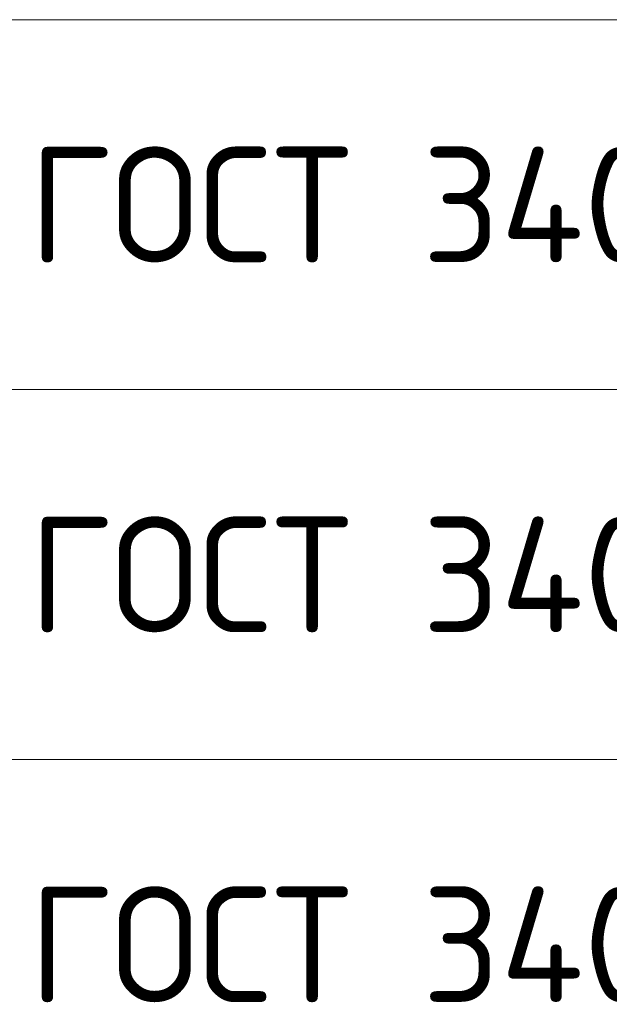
# Model space of a CAD drawing. Header units: metres. Extents: x -38 to 97, y -15 to 21.
# Tile 51 of 132: x 70.33 to 71.61, y 1.54 to 3.67. Entities that reach past the tile are written whole.
import ezdxf

# ---------------------------------------------------------------- set-up
doc = ezdxf.new("R2010")
doc.units = ezdxf.units.M
doc.styles.add('ISOCPEUR', font='txt')

msp = doc.modelspace()

# ---------------------------------------------------------------- linework, layer by layer
at = {"color": 7, "linetype": 'Continuous', "lineweight": 13, "transparency": 33554687}
for p, q in [((86.4198, 3.6717), (67.9198, 3.6717)), ((86.4198, 2.8717), (67.9198, 2.8717)), ((86.4198, 2.0717), (67.9198, 2.0717))]:
    msp.add_line(p, q, dxfattribs=at)

# ---------------------------------------------------------------- texts
at = {"color": 7, "linetype": 'Continuous', "lineweight": 35, "transparency": 33554687, "char_height": 0.25, "width": 2.743715, "attachment_point": 7, "style": 'ISOCPEUR'}
for insert in [(70.3506, 3.1467), (70.3506, 2.3467), (70.3506, 1.5467)]:
    msp.add_mtext('\\W0.96;ГОСТ 34028-2016', dxfattribs=dict(at, insert=insert))

doc.saveas('drawing.dxf')
